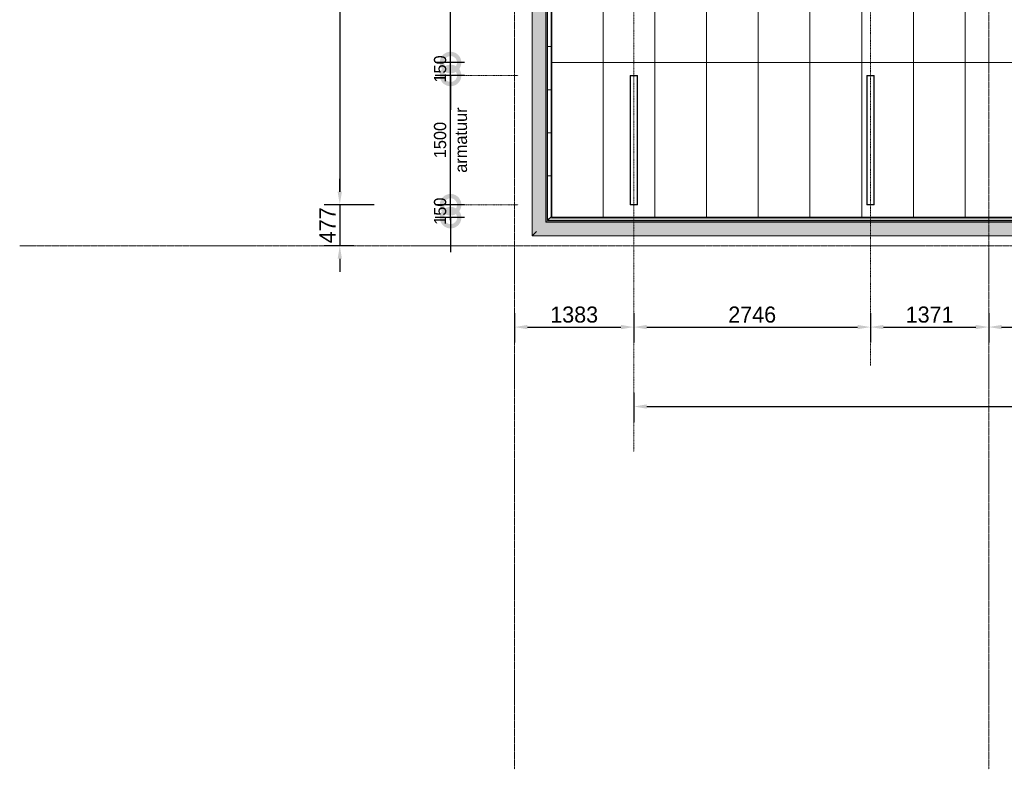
# Model space of a CAD drawing. Header units: millimetres. Extents: x 3625 to 171676, y -65096 to 217166.
# Tile 171 of 256: x 45331 to 56753, y -3247 to 5453. Entities that reach past the tile are written whole.
import ezdxf

# ---------------------------------------------------------------- set-up
doc = ezdxf.new("R2010")
doc.units = ezdxf.units.MM
doc.linetypes.add('gestippeld-fijn', pattern=[3, 1.5, -1.5])
doc.linetypes.add('stramien', pattern=[22.225, 12.7, -3.175, 3.175, -3.175])
for name, color, linetype, lineweight in [('A-ANNO-DIMS', 1, 'Continuous', 18), ('A-CLNG-SUSP', 5, 'Continuous', 25), ('A-DETL', 5, 'Continuous', 13), ('A-GENM', 6, 'Continuous', 18), ('A-ROOF', 4, 'Continuous', 18), ('A-ROOF-PATT', 8, 'Continuous', 18), ('S-GRID', 1, 'Continuous', 18)]:
    doc.layers.add(name, color=color, linetype=linetype, lineweight=lineweight)
doc.layers.add('ATN Houtenlatten plafond moduul 600x1200 mm', color=20, linetype='Continuous')
doc.styles.add('Frutiger_2', font='txt', dxfattribs={"height": 141.794554})
doc.styles.add('Frutiger_3', font='txt', dxfattribs={"height": 186.571782})
doc.dimstyles.new('00_KU_2_0mm_-_bol', dxfattribs={"dimscale": 304.8, "dimtxt": 200, "dimasz": 1.312336, "dimexe": 0.590551, "dimexo": 0.0625, "dimgap": 0.164042, "dimtad": 1, "dimdec": 0, "dimzin": 0, "dimdsep": 46, "dimtxsty": 'Frutiger_2', "dimblk1": 'DOTSMALL', "dimblk2": 'DOTSMALL', "dimsah": 1, "dimcen": 0.09, "dimdle": 0.590551, "dimazin": 0, "dimtfac": 1, "dimtdec": 0, "dimtix": 1, "dimtmove": 0, "dimatfit": 3, "dimfxl": 0.590551, "dimfxlon": 1, "dimtvp": 1, "dimtolj": 1, "dimtzin": 0, "dimarcsym": 2})
doc.dimstyles.new('00_KU_2_5mm_-_pijl', dxfattribs={"dimscale": 304.8, "dimtxt": 250, "dimasz": 0.492126, "dimexe": 0.590551, "dimexo": 0.0625, "dimgap": 0.164042, "dimtad": 1, "dimdec": 0, "dimzin": 0, "dimdsep": 46, "dimtxsty": 'Frutiger_3', "dimsah": 1, "dimcen": 0.09, "dimdle": 0.590551, "dimazin": 0, "dimtfac": 1, "dimtdec": 0, "dimtix": 1, "dimtmove": 0, "dimatfit": 3, "dimfxl": 0.590551, "dimfxlon": 1, "dimtvp": 1, "dimtolj": 1, "dimtzin": 0, "dimarcsym": 2})
doc.dimstyles.new('00_KU_2_5mm_-_pijl_1', dxfattribs={"dimscale": 304.8, "dimtxt": 250, "dimasz": 0.492126, "dimexe": 0.590551, "dimexo": 0.0625, "dimgap": 0.164042, "dimtad": 1, "dimdec": 0, "dimzin": 0, "dimdsep": 46, "dimtxsty": 'Frutiger_3', "dimsah": 1, "dimcen": 0.09, "dimdle": 0.590551, "dimazin": 0, "dimtfac": 1, "dimtdec": 0, "dimtix": 1, "dimtmove": 2, "dimatfit": 3, "dimfxl": 0.590551, "dimfxlon": 1, "dimtvp": 1, "dimtolj": 1, "dimtzin": 0, "dimarcsym": 2})

# ---------------------------------------------------------------- blocks, each defined once
blk = doc.blocks.new('27_KU_bovenkant dakrand luifel publiekshal - 27_KU_bovenkant dakrand luifel publiekshal-3094114-Plotview plafond eerste Verdieping - 1 op 100')
at = {"layer": 'A-ROOF-PATT'}
blk.add_hatch(color=256, dxfattribs=at).paths.add_polyline_path([(4897, 3121), (35420, 3121), (35420, 4545), (35399, 4546), (35399, 3155), (4944, 3155), (4944, 3168), (4931, 3155)], flags=0)
at = {"layer": 'A-ROOF'}
blk.add_line((4897, 3121), (4944, 3168), dxfattribs=at)
blk = doc.blocks.new('27_KU_bovenkant dakrand luifel publiekshal 1 - 27_KU_bovenkant dakrand luifel publiekshal 2-3096147-Plotview plafond eerste Verdieping - 1 op 100')
at = {"layer": 'A-ROOF-PATT'}
h = blk.add_hatch(dxfattribs=at)
h.set_pattern_fill('FP_33', color=256, style=0, pattern_type=2)
h.set_pattern_definition([(0, (52166.63, 10139.3), (0, -500), [])])
h.paths.add_polyline_path([(4897, 3121), (4944, 3168), (4944, 17166), (4897, 17166), (4897, 3155)], flags=0)
h.paths.add_polyline_path([(6334, 16993), (6334, 17166), (6293, 17166), (6301, 16993), (6317, 16993)], flags=0)
h = blk.add_hatch(dxfattribs=at)
h.set_pattern_fill('FP_32', color=256, style=0, pattern_type=2)
h.set_pattern_definition([(0, (52989.97, 10861.9), (0, -500), [])])
h.paths.add_polyline_path([(6535, 16993), (6535, 17166), (6334, 17166), (6334, 16993), (6528, 16993)], flags=0)
h = blk.add_hatch(dxfattribs=at)
h.set_pattern_fill('FP_34', color=256, style=0, pattern_type=2)
h.set_pattern_definition([(270, (53171.87, 10962.64), (-500, -3e-14), [])])
h.paths.add_polyline_path([(6645, 11508), (6698, 11511), (6698, 11512), (6653, 11509)], flags=0)
h.paths.add_polyline_path([(6535, 16993), (6698, 16993), (6698, 17166), (6535, 17166), (6535, 17042)], flags=0)
h = blk.add_hatch(dxfattribs=at)
h.set_pattern_fill('FP_31', color=256, style=0, pattern_type=2)
h.set_pattern_definition([(270, (53278.05, 11043.8), (-500, -3e-14), [])])
h.paths.add_polyline_path([(6698, 11511), (6748, 11514), (6748, 11519), (6703, 11513), (6698, 11512), (6698, 11511)], flags=0)
h.paths.add_polyline_path([(6748, 11567), (6748, 11573), (6698, 11571), (6698, 11569), (6730, 11568), (6745, 11567)], flags=0)
h.paths.add_polyline_path([(6698, 16993), (6748, 16993), (6748, 17166), (6698, 17166), (6698, 17042)], flags=0)
at = {"layer": 'A-ROOF'}
for p, q in [((6334, 16993), (6334, 17166)), ((6535, 17166), (6535, 16993)), ((6698, 16993), (6698, 17166)), ((6748, 17166), (6748, 16993)), ((6698, 11569), (6698, 11571)), ((6748, 11573), (6748, 11567)), ((6698, 11511), (6698, 11512)), ((6748, 11519), (6748, 11513)), ((4897, 3121), (4944, 3168))]:
    blk.add_line(p, q, dxfattribs=at)
blk = doc.blocks.new('27_KU_dakgoot publiekshal - 27_KU_dakgoot publiekshal-3097409-Plotview plafond eerste Verdieping - 1 op 100')
at = {"layer": 'A-ROOF-PATT'}
for points in [[(4720, 2944), (4771, 2995), (4771, 17166), (4720, 17166), (4720, 3001)], [(34930, 2995), (35420, 2995), (35420, 3102), (4879, 3102), (4879, 17166), (4771, 17166), (4771, 2995), (33195, 2995)], [(34930, 3102), (35420, 3102), (35420, 3106), (4883, 3106), (4883, 17166), (4879, 17166), (4879, 3102), (33195, 3102)], [(34930, 3106), (35420, 3106), (35420, 3121), (4897, 3121), (4897, 17166), (4883, 17166), (4883, 3106), (33195, 3106)], [(35420, 2944), (35420, 2995), (4771, 2995), (4720, 2944), (34930, 2944)]]:
    blk.add_hatch(color=256, dxfattribs=at).paths.add_polyline_path(points, flags=0)
at = {"layer": 'A-ROOF'}
for p, q in [((4720, 17166), (4720, 2944)), ((4879, 3102), (4879, 17166)), ((4883, 3106), (4883, 17166)), ((4897, 3121), (4897, 17166)), ((35420, 3102), (4879, 3102)), ((4883, 3106), (35420, 3106)), ((4897, 3121), (35420, 3121)), ((4720, 2944), (35420, 2944))]:
    blk.add_line(p, q, dxfattribs=at)
blk.add_open_spline([(4771, 2995), (4766, 2990), (4760, 2984), (4751, 2975), (4746, 2970), (4743, 2967), (4739, 2963), (4736, 2960), (4733, 2957), (4730, 2954), (4727, 2951), (4724, 2948), (4721, 2945), (4720, 2944), (4720, 2944)], degree=3, knots=[0, 0, 0, 0, 0.0833333, 0.125, 0.1666667, 0.1875, 0.2083333, 0.25, 0.2708333, 0.2916667, 0.3333333, 0.375, 0.4166667, 0.5, 0.5, 0.5, 0.5], dxfattribs=at)
blk = doc.blocks.new('63_KA_Etaloid armatuur - 1500 mm-14435909-Plotview plafond eerste Verdieping - 1 op 100')
at = {"layer": 'A-GENM'}
for p, q in [((-750, 42.5), (-750, -42.5)), ((750, 42.5), (-750, 42.5)), ((-747.5, 40), (-747.5, -40)), ((747.5, 40), (-747.5, 40)), ((747.5, -40), (747.5, 40)), ((750, -42.5), (750, 42.5)), ((-750, -42.5), (750, -42.5)), ((-747.5, -40), (747.5, -40))]:
    blk.add_line(p, q, dxfattribs=at)
blk = doc.blocks.new('*D663')
at = {"layer": 'A-ANNO-DIMS', "color": 0, "lineweight": -2, "transparency": 16777216}
for p, q in [((74941, -59803), (74941, -60144)), ((76325, -59803), (76325, -60144)), ((75091, -59964), (76175, -59964))]:
    blk.add_line(p, q, dxfattribs=at)
at = {"layer": 'A-ANNO-DIMS', "color": 0, "transparency": 16777216}
for points in [[(75091, -59939), (75091, -59989), (74941, -59964)], [(76175, -59939), (76175, -59989), (76325, -59964)]]:
    blk.add_solid(points, dxfattribs=at)
at = {"layer": 'Defpoints', "color": 0, "transparency": 16777216}
for p in [(74941, -59784), (76325, -59784), (76325, -59964)]:
    blk.add_point(p, dxfattribs=at)
at = {"layer": 'A-ANNO-DIMS', "color": 0, "transparency": 16777216, "insert": (75633, -59820), "char_height": 186.6, "attachment_point": 5, "style": 'Frutiger_3'}
blk.add_mtext('\\A1;1383', dxfattribs=at)
blk = doc.blocks.new('*D664')
at = {"layer": 'A-ANNO-DIMS', "color": 0, "lineweight": -2, "transparency": 16777216}
for p, q in [((76325, -59803), (76325, -60144)), ((79071, -59803), (79071, -60144)), ((76475, -59964), (78921, -59964))]:
    blk.add_line(p, q, dxfattribs=at)
at = {"layer": 'A-ANNO-DIMS', "color": 0, "transparency": 16777216}
for points in [[(76475, -59939), (76475, -59989), (76325, -59964)], [(78921, -59939), (78921, -59989), (79071, -59964)]]:
    blk.add_solid(points, dxfattribs=at)
at = {"layer": 'Defpoints', "color": 0, "transparency": 16777216}
for p in [(76325, -59784), (79071, -59784), (79071, -59964)]:
    blk.add_point(p, dxfattribs=at)
at = {"layer": 'A-ANNO-DIMS', "color": 0, "transparency": 16777216, "insert": (77698, -59820), "char_height": 186.6, "attachment_point": 5, "style": 'Frutiger_3'}
blk.add_mtext('\\A1;2746', dxfattribs=at)
blk = doc.blocks.new('*D665')
at = {"layer": 'A-ANNO-DIMS', "color": 0, "lineweight": -2, "transparency": 16777216}
for p, q in [((79071, -59803), (79071, -60144)), ((80441, -59803), (80441, -60144)), ((79221, -59964), (80291, -59964))]:
    blk.add_line(p, q, dxfattribs=at)
at = {"layer": 'A-ANNO-DIMS', "color": 0, "transparency": 16777216}
for points in [[(79221, -59939), (79221, -59989), (79071, -59964)], [(80291, -59939), (80291, -59989), (80441, -59964)]]:
    blk.add_solid(points, dxfattribs=at)
at = {"layer": 'Defpoints', "color": 0, "transparency": 16777216}
for p in [(79071, -59784), (80441, -59784), (80441, -59964)]:
    blk.add_point(p, dxfattribs=at)
at = {"layer": 'A-ANNO-DIMS', "color": 0, "transparency": 16777216, "insert": (79756, -59820), "char_height": 186.6, "attachment_point": 5, "style": 'Frutiger_3'}
blk.add_mtext('\\A1;1371', dxfattribs=at)
blk = doc.blocks.new('*D666')
at = {"layer": 'A-ANNO-DIMS', "color": 0, "lineweight": -2, "transparency": 16777216}
for p, q in [((80441, -59803), (80441, -60144)), ((81816, -59803), (81816, -60144)), ((80591, -59964), (81666, -59964))]:
    blk.add_line(p, q, dxfattribs=at)
at = {"layer": 'A-ANNO-DIMS', "color": 0, "transparency": 16777216}
for points in [[(80591, -59939), (80591, -59989), (80441, -59964)], [(81666, -59939), (81666, -59989), (81816, -59964)]]:
    blk.add_solid(points, dxfattribs=at)
at = {"layer": 'Defpoints', "color": 0, "transparency": 16777216}
for p in [(80441, -59784), (81816, -59784), (81816, -59964)]:
    blk.add_point(p, dxfattribs=at)
at = {"layer": 'A-ANNO-DIMS', "color": 0, "transparency": 16777216, "insert": (81129, -59820), "char_height": 186.6, "attachment_point": 5, "style": 'Frutiger_3'}
blk.add_mtext('\\A1;1375', dxfattribs=at)
blk = doc.blocks.new('*D679')
at = {"layer": 'A-ANNO-DIMS', "color": 0, "lineweight": -2, "transparency": 16777216}
for p, q in [((76325, -60726), (76325, -61066)), ((103816, -60726), (103816, -61066)), ((76475, -60886), (85885, -60886)), ((103666, -60886), (90952, -60886))]:
    blk.add_line(p, q, dxfattribs=at)
at = {"layer": 'A-ANNO-DIMS', "color": 0, "transparency": 16777216}
for points in [[(76475, -60861), (76475, -60911), (76325, -60886)], [(103666, -60861), (103666, -60911), (103816, -60886)]]:
    blk.add_solid(points, dxfattribs=at)
at = {"layer": 'Defpoints', "color": 0, "transparency": 16777216}
for p in [(76325, -60706), (103816, -60706), (103816, -60886)]:
    blk.add_point(p, dxfattribs=at)
at = {"layer": 'A-ANNO-DIMS', "color": 0, "transparency": 16777216, "insert": (88419, -60832), "char_height": 186.57, "attachment_point": 5, "line_spacing_factor": 1.017696, "style": 'Frutiger_3'}
blk.add_mtext('\\A1;27492\\Pmaatvoering armaturen publiekshal', dxfattribs=at)
blk = doc.blocks.new('_DotSmall')
at = {"color": 0, "linetype": 'ByBlock', "const_width": 0.5}
blk.add_lwpolyline([(-0.0625, 0, 1), (0.0625, 0, 1)], format="xyb", close=True, dxfattribs=at)
blk = doc.blocks.new('*D682')
at = {"layer": 'A-ANNO-DIMS', "color": 0, "lineweight": -2, "transparency": 16777216}
for p, q in [((74199, -58544), (74199, -58144)), ((74360, -58544), (74019, -58544)), ((74199, -58694), (74199, -58544)), ((74360, -58694), (74019, -58694)), ((74199, -58694), (74199, -59094))]:
    blk.add_line(p, q, dxfattribs=at)
at = {"layer": 'Defpoints', "color": 0, "transparency": 16777216}
for p in [(74199, -58544), (74379, -58544), (74379, -58694)]:
    blk.add_point(p, dxfattribs=at)
at = {"layer": 'A-ANNO-DIMS', "color": 0, "lineweight": -2, "transparency": 16777216, "xscale": 400, "yscale": 400, "zscale": 400}
for p, rotation in [((74199, -58544), 270), ((74199, -58694), 90)]:
    blk.add_blockref('_DotSmall', p, dxfattribs=dict(at, rotation=rotation))
at = {"layer": 'A-ANNO-DIMS', "color": 0, "transparency": 16777216, "insert": (74078, -58619), "char_height": 141.8, "attachment_point": 5, "rotation": 90, "style": 'Frutiger_2'}
blk.add_mtext('\\A1;150', dxfattribs=at)
blk = doc.blocks.new('*D683')
at = {"layer": 'A-ANNO-DIMS', "color": 0, "lineweight": -2, "transparency": 16777216}
for p, q in [((74199, -58724), (74199, -56864)), ((74360, -57044), (74019, -57044)), ((74360, -58544), (74019, -58544))]:
    blk.add_line(p, q, dxfattribs=at)
at = {"layer": 'Defpoints', "color": 0, "transparency": 16777216}
for p in [(74199, -57044), (74379, -57044), (74379, -58544)]:
    blk.add_point(p, dxfattribs=at)
at = {"layer": 'A-ANNO-DIMS', "color": 0, "lineweight": -2, "transparency": 16777216, "xscale": 400, "yscale": 400, "zscale": 400}
for p, rotation in [((74199, -57044), 90), ((74199, -58544), 270)]:
    blk.add_blockref('_DotSmall', p, dxfattribs=dict(at, rotation=rotation))
at = {"layer": 'A-ANNO-DIMS', "color": 0, "transparency": 16777216, "attachment_point": 5, "rotation": 90, "style": 'Frutiger_2'}
for s, insert, char_height in [('\\A1;armatuur', (74320, -57794), 141.79), ('\\A1;1500', (74078, -57794), 141.8)]:
    blk.add_mtext(s, dxfattribs=dict(at, insert=insert, char_height=char_height))
blk = doc.blocks.new('*D684')
at = {"layer": 'A-ANNO-DIMS', "color": 0, "lineweight": -2, "transparency": 16777216}
for p, q in [((74199, -56894), (74199, -56494)), ((74360, -56894), (74019, -56894)), ((74199, -57044), (74199, -56894)), ((74360, -57044), (74019, -57044)), ((74199, -57044), (74199, -57444))]:
    blk.add_line(p, q, dxfattribs=at)
at = {"layer": 'Defpoints', "color": 0, "transparency": 16777216}
for p in [(74199, -56894), (74379, -56894), (74379, -57044)]:
    blk.add_point(p, dxfattribs=at)
at = {"layer": 'A-ANNO-DIMS', "color": 0, "lineweight": -2, "transparency": 16777216, "xscale": 400, "yscale": 400, "zscale": 400}
for p, rotation in [((74199, -56894), 270), ((74199, -57044), 90)]:
    blk.add_blockref('_DotSmall', p, dxfattribs=dict(at, rotation=rotation))
at = {"layer": 'A-ANNO-DIMS', "color": 0, "transparency": 16777216, "insert": (74078, -56969), "char_height": 141.8, "attachment_point": 5, "rotation": 90, "style": 'Frutiger_2'}
blk.add_mtext('\\A1;150', dxfattribs=at)
blk = doc.blocks.new('*D685')
at = {"layer": 'A-ANNO-DIMS', "color": 0, "lineweight": -2, "transparency": 16777216}
for p, q in [((74199, -57074), (74199, -54914)), ((74360, -55094), (74019, -55094)), ((74360, -56894), (74019, -56894))]:
    blk.add_line(p, q, dxfattribs=at)
at = {"layer": 'Defpoints', "color": 0, "transparency": 16777216}
for p in [(74199, -55094), (74379, -55094), (74379, -56894)]:
    blk.add_point(p, dxfattribs=at)
at = {"layer": 'A-ANNO-DIMS', "color": 0, "lineweight": -2, "transparency": 16777216, "xscale": 400, "yscale": 400, "zscale": 400}
for p, rotation in [((74199, -55094), 90), ((74199, -56894), 270)]:
    blk.add_blockref('_DotSmall', p, dxfattribs=dict(at, rotation=rotation))
at = {"layer": 'A-ANNO-DIMS', "color": 0, "transparency": 16777216, "insert": (74078, -55994), "char_height": 141.8, "attachment_point": 5, "rotation": 90, "style": 'Frutiger_2'}
blk.add_mtext('\\A1;1800', dxfattribs=at)
blk = doc.blocks.new('*D700')
at = {"layer": 'A-ANNO-DIMS', "color": 0, "lineweight": -2, "transparency": 16777216}
for p, q in [((73389, -46244), (72734, -46244)), ((72914, -46394), (72914, -58394)), ((73312, -58544), (72734, -58544))]:
    blk.add_line(p, q, dxfattribs=at)
at = {"layer": 'A-ANNO-DIMS', "color": 0, "transparency": 16777216}
for points in [[(72889, -46394), (72939, -46394), (72914, -46244)], [(72889, -58394), (72939, -58394), (72914, -58544)]]:
    blk.add_solid(points, dxfattribs=at)
at = {"layer": 'Defpoints', "color": 0, "transparency": 16777216}
for p in [(73409, -46244), (72914, -58544), (73331, -58544)]:
    blk.add_point(p, dxfattribs=at)
at = {"layer": 'A-ANNO-DIMS', "color": 0, "transparency": 16777216, "attachment_point": 5, "rotation": 90, "style": 'Frutiger_3'}
for s, insert, char_height in [('\\A1;maatvoering armaturen publiekshal', (73089, -52394), 186.57), ('\\A1;12300', (72771, -52394), 186.6)]:
    blk.add_mtext(s, dxfattribs=dict(at, insert=insert, char_height=char_height))
blk = doc.blocks.new('*D701')
at = {"layer": 'A-ANNO-DIMS', "color": 0, "lineweight": -2, "transparency": 16777216}
for p, q in [((72914, -58394), (72914, -58244)), ((73312, -58544), (72734, -58544)), ((72914, -58544), (72914, -59021)), ((73075, -59021), (72734, -59021)), ((72914, -59171), (72914, -59321))]:
    blk.add_line(p, q, dxfattribs=at)
at = {"layer": 'A-ANNO-DIMS', "color": 0, "transparency": 16777216}
for points in [[(72889, -58394), (72939, -58394), (72914, -58544)], [(72889, -59171), (72939, -59171), (72914, -59021)]]:
    blk.add_solid(points, dxfattribs=at)
at = {"layer": 'Defpoints', "color": 0, "transparency": 16777216}
for p in [(73331, -58544), (72914, -59021), (73094, -59021)]:
    blk.add_point(p, dxfattribs=at)
at = {"layer": 'A-ANNO-DIMS', "color": 0, "transparency": 16777216, "insert": (72771, -58783), "char_height": 186.6, "attachment_point": 5, "rotation": 90, "style": 'Frutiger_3'}
blk.add_mtext('\\A1;477', dxfattribs=at)
blk = doc.blocks.new('A$C49543151')
at = {"layer": 'A-CLNG-SUSP'}
for p, q in [((-30207, -13807), (-30207, 208)), ((248, -13807), (-30207, -13807))]:
    blk.add_line(p, q, dxfattribs=at)
at = {"layer": 'A-DETL', "linetype": 'gestippeld-fijn'}
for p, q in [((-29250.6, -16524.3), (-29250.6, 1175.7)), ((-26504.8, -15524.3), (-26504.8, 1175.7)), ((-30591.2, -12157), (-31271.2, -12157)), ((-30591.2, -13657), (-31271.2, -13657))]:
    blk.add_line(p, q, dxfattribs=at)
at = {"layer": 'A-DETL'}
for p, q in [((-29607, 203.9), (-29607, -13807)), ((-29007, -13807), (-29007, 203.9)), ((-28407, -13807), (-28407, -8927)), ((-27807, -13807), (-27807, -10889.8)), ((-27207, -10922.7), (-27207, -13807)), ((-26607, -13807), (-26607, -10955.1)), ((-26007, -10988), (-26007, -13807)), ((-25407, -11020.4), (-25407, -13807)), ((-6999.8, -12007), (-30207, -12007))]:
    blk.add_line(p, q, dxfattribs=at)
at = {"layer": 'A-GENM', "rotation": 90.00000000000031}
for p in [(-29250.6, -12907), (-26504.8, -12907)]:
    blk.add_blockref('63_KA_Etaloid armatuur - 1500 mm-14435909-Plotview plafond eerste Verdieping - 1 op 100', p, dxfattribs=at)
at = {"layer": 'A-ANNO-DIMS'}
for base, p1, p2, text, dimstyle, override, picture, middle in [((-32661.3, -13657), (-32166.9, -1357), (-32244.4, -13657), '<>\\Xmaatvoering armaturen publiekshal', '00_KU_2_5mm_-_pijl', {"dimpost": '<>', "dimfxl": 12300.24391}, '*D700', (-32661.3, -7507)), ((-31376.2, -12157), (-31196.2, -13657), (-31196.2, -12157), '<>\\Xarmatuur', '00_KU_2_0mm_-_bol', {"dimpost": '<>', "dimfxl": 1500}, '*D683', (-31376.2, -12907))]:
    dim = blk.add_linear_dim(base=base, p1=p1, p2=p2, angle=90, text=text, dimstyle=dimstyle, override=override, dxfattribs=at)
    dim.commit()
    dim.dimension.update_dxf_attribs({"geometry": picture, "text_midpoint": middle, "insert": (-105575.4, 44887.1)})
for base, p1, p2, dimstyle, override, picture, middle in [((-31376.2, -10207), (-31196.2, -12007), (-31196.2, -10207), '00_KU_2_0mm_-_bol', {"dimpost": '<>', "dimfxl": 1800}, '*D685', (-31497.1, -11107)), ((-31376.2, -12007), (-31196.2, -12157), (-31196.2, -12007), '00_KU_2_0mm_-_bol', {"dimpost": '<>', "dimfxl": 150}, '*D684', (-31497.1, -12082)), ((-32661.3, -14134), (-32244.4, -13657), (-32481.3, -14134), '00_KU_2_5mm_-_pijl', {"dimpost": '<>', "dimfxl": 532.574794}, '*D701', (-32804.5, -13895.5)), ((-31376.2, -13657), (-31196.2, -13807), (-31196.2, -13657), '00_KU_2_0mm_-_bol', {"dimpost": '<>', "dimfxl": 150}, '*D682', (-31497.1, -13732))]:
    dim = blk.add_linear_dim(base=base, p1=p1, p2=p2, angle=90, dimstyle=dimstyle, override=override, dxfattribs=at)
    dim.commit()
    dim.dimension.update_dxf_attribs({"geometry": picture, "text_midpoint": middle, "insert": (-105575.4, 44887.1)})
for base, p1, p2, override, picture, middle in [((-29250.6, -15076.4), (-30634, -14896.4), (-29250.6, -14896.4), {"dimpost": '<>', "dimfxl": 1383.333333}, '*D663', (-29942.3, -14933.2)), ((-26504.8, -15076.4), (-29250.6, -14896.4), (-26504.8, -14896.4), {"dimpost": '<>', "dimfxl": 2745.833333}, '*D664', (-27877.7, -14933.2)), ((-25134, -15076.4), (-26504.8, -14896.4), (-25134, -14896.4), {"dimpost": '<>', "dimfxl": 1370.833333}, '*D665', (-25819.4, -14933.2)), ((-23759, -15076.4), (-25134, -14896.4), (-23759, -14896.4), {"dimpost": '<>', "dimfxl": 1375}, '*D666', (-24446.5, -14933.2))]:
    dim = blk.add_linear_dim(base=base, p1=p1, p2=p2, dimstyle='00_KU_2_5mm_-_pijl', override=override, dxfattribs=at)
    dim.commit()
    dim.dimension.update_dxf_attribs({"geometry": picture, "text_midpoint": middle, "insert": (-105575.4, 44887.1)})
dim = blk.add_linear_dim(base=(-1759, -15999.4), p1=(-29250.6, -15819.4), p2=(-1759, -15819.4), text='<>\\Xmaatvoering armaturen publiekshal', dimstyle='00_KU_2_5mm_-_pijl_1', override={"dimpost": '<>', "dimfxl": 27491.666667}, dxfattribs=at)
dim.commit()
dim.dimension.update_dxf_attribs({"geometry": '*D679', "text_midpoint": (-17156.8, -15945.1), "dimtype": 128, "insert": (-105575.4, 44887.1)})

msp = doc.modelspace()

# ---------------------------------------------------------------- linework, layer by layer
at = {"layer": 'A-CLNG-SUSP'}
for p, q in [((51499, 3155.2), (51499, 17170.2)), ((81954, 3155.2), (51499, 3155.2))]:
    msp.add_line(p, q, dxfattribs=at)
at = {"layer": 'ATN Houtenlatten plafond moduul 600x1200 mm', "color": 7}
msp.add_lwpolyline([(53303.1, 16993.2), (53303.1, 17166.1), (51499, 17166.1), (51499, 3155.2), (81954, 3155.2), (81954, 4545.5), (53390.6, 6099.8), (52856.9, 16993.2)], close=True, dxfattribs=at)
at = {"layer": 'S-GRID', "linetype": 'stramien'}
for p, q in [((51072, 41627.6), (51072, -3246.7)), ((56572, 41627.6), (56572, -3246.7)), ((45331.5, 2828.2), (111342, 2828.2))]:
    msp.add_line(p, q, dxfattribs=at)

# ---------------------------------------------------------------- block references
msp.add_blockref('A$C49543151', (81706, 16962.2))
at = {"layer": 'A-ROOF'}
for name in ['27_KU_dakgoot publiekshal - 27_KU_dakgoot publiekshal-3097409-Plotview plafond eerste Verdieping - 1 op 100', '27_KU_bovenkant dakrand luifel publiekshal 1 - 27_KU_bovenkant dakrand luifel publiekshal 2-3096147-Plotview plafond eerste Verdieping - 1 op 100', '27_KU_bovenkant dakrand luifel publiekshal - 27_KU_bovenkant dakrand luifel publiekshal-3094114-Plotview plafond eerste Verdieping - 1 op 100']:
    msp.add_blockref(name, (46555.4, 0), dxfattribs=at)

doc.saveas('drawing.dxf')
